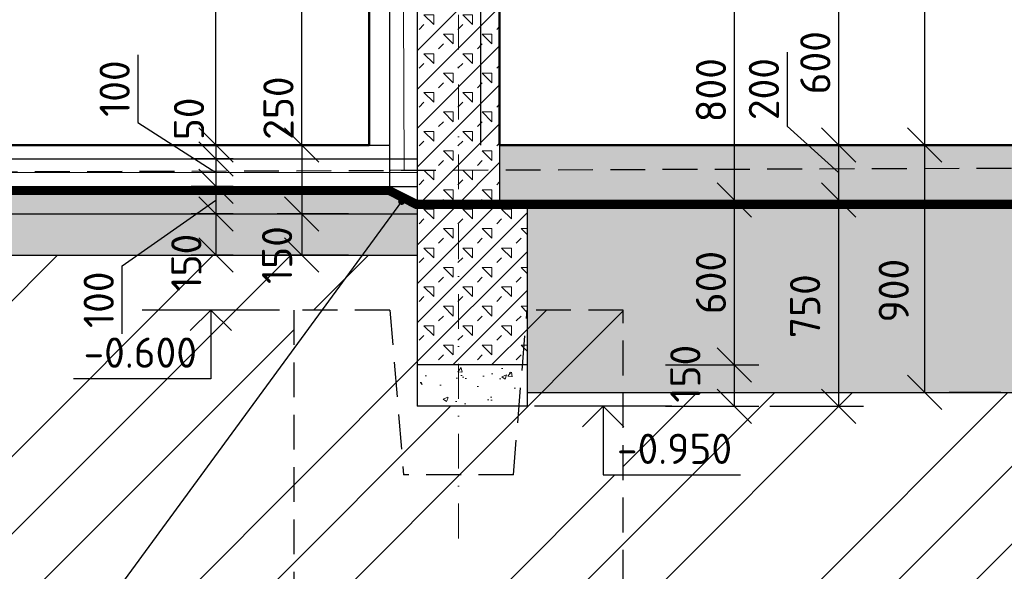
# Model space of a CAD drawing. Header units: millimetres. Extents: x -118752 to 407724, y -73278 to 155058.
# Tile 235 of 256: x 133815 to 137400, y 109610 to 111617. Entities that reach past the tile are written whole.
import ezdxf
from ezdxf.enums import TextEntityAlignment as Align

# ---------------------------------------------------------------- set-up
doc = ezdxf.new("R2010")
doc.units = ezdxf.units.MM
doc.header["$LTSCALE"] = 10
for name, pattern in [('DASHDOT', [25.4, 12.7, -6.35, 0, -6.35]), ('DASHED', [19.05, 12.7, -6.35]), ('IZOLACE_VODOTESNA_0.5', [30, 15, -15])]:
    doc.linetypes.add(name, pattern=pattern)
for name, color, linetype, lineweight in [('7_TISK PDF', 7, 'Continuous', 25), ('CKIZOLACE', 1, 'Continuous', 18), ('CKKOTY', 3, 'Continuous', 25), ('CKKOTY_VYS', 3, 'Continuous', 25), ('CKRASTR', 7, 'DASHDOT', 15), ('CKSTENY_PODROVINOU', 7, 'Continuous', 25), ('CKSTENY_REZ', 6, 'Continuous', 50), ('CKTEXTY_MALE', 3, 'Continuous', 18), ('pohledy', 7, 'Continuous', 25), ('srafy', 7, 'Continuous', 18)]:
    doc.layers.add(name, color=color, linetype=linetype, lineweight=lineweight)
doc.styles.get("Standard").update_dxf_attribs({"font": 'isocpeur.ttf'})
doc.linetypes.add('IZOLACE_PROTIOTRESOVA', pattern='A,0.001,[219,CADKON.SHX,S=1,R=0,X=0,Y=0],-1,[219,CADKON.SHX,S=1,R=180,X=1,Y=0],-1', length=2.001)
doc.linetypes.add('IZOLACE_TEPELNA_U', pattern='A,0.00254,-2.54,[216,CADKON.SHX,S=2.54,R=0,X=-2.54,Y=0],-15.24,[216,CADKON.SHX,S=2.54,R=180,X=2.54,Y=0],-2.54', length=20.32254)
doc.dimstyles.new('CADKON', dxfattribs={"dimscale": 50, "dimtxt": 2.2, "dimasz": 2.5, "dimexe": 1.8, "dimexo": 5, "dimgap": 0.6, "dimtad": 1, "dimrnd": 1, "dimtxsty": 'Standard', "dimblk1": 'OBLIQUE', "dimblk2": 'OBLIQUE', "dimsah": 1, "dimcen": 2.5, "dimadec": 1, "dimazin": 2, "dimtfac": 1, "dimtdec": 4, "dimtix": 1, "dimtmove": 2, "dimatfit": 3, "dimldrblk": 'OPEN30', "dimfxl": 5, "dimfxlon": 1, "dimtolj": 1, "dimarcsym": 0})
doc.dimstyles.new('CADKON$7', dxfattribs={"dimscale": 100, "dimtxt": 2.5, "dimasz": 2.5, "dimexe": 1.8, "dimexo": 5, "dimgap": 0.6, "dimtad": 1, "dimrnd": 1, "dimtxsty": 'Standard', "dimblk1": 'OBLIQUE', "dimblk2": 'OBLIQUE', "dimsah": 1, "dimcen": 2.5, "dimadec": 1, "dimazin": 2, "dimtfac": 1, "dimtdec": 4, "dimtix": 1, "dimtmove": 0, "dimatfit": 3, "dimldrblk": 'DOTSMALL', "dimfxl": 5, "dimfxlon": 1, "dimtfill": 1, "dimtolj": 1, "dimarcsym": 0})
pattern_1 = [(45, (0, 0), (-70.71068, 70.71068), []), (45, (70.71, 0), (-70.71068, 70.71068), [25, -75]), (135, (123.74, 17.68), (-70.71068, -70.71068), [50, -50]), (0, (88.39, 53.03), (70.710678, 70.710678), [35.35534, -106.06602]), (90, (123.744, 17.68), (-70.710678, 70.710678), [35.35534, -106.06602])]
pattern_2 = [(50, (0, 0), (182.18467, -15.93909), [19.05, -209.55]), (355, (0, 0), (-35.24283, 191.05664), [15.24, -167.64]), (100.451, (15.18, -1.33), (146.9425, 175.11669), [16.19, -178.09]), (46.1842, (0, 50.8), (271.07904, -42.04233), [28.575, -314.325]), (96.6356, (22.6, 47.3), (237.40423, 247.42556), [24.285, -267.135]), (351.184, (0, 50.8), (237.4046, 247.4251), [22.86, -251.46]), (21, (25.4, 38.1), (151.61488, -102.26552), [19.05, -209.55]), (326, (25.4, 38.1), (61.80203, 184.18797), [15.24, -167.64]), (71.4514, (38.03, 29.58), (213.41649, 81.92286), [16.19, -178.09]), (37.5, (0, 0), (3.088603, 84.555039), [0, -165.608, 0, -170.18, 0, -168.275]), (7.5, (0, 0), (66.819663, 100.180575), [0, -97.028, 0, -161.798, 0, -64.135]), (-32.5, (-56.64, 0), (135.590595, -5.728744), [0, -63.5, 0, -198.12, 0, -262.89]), (-42.5, (-82.04, 0), (148.12918, 25.42649), [0, -82.55, 0, -131.572, 0, -186.69])]
pattern_3 = [(45, (0, 0), (-565.6854, 565.6854), []), (45, (282.84, 0), (-565.6854, 565.6854), []), (45, (565.7, 0), (-565.6854, 565.6854), [])]

# ---------------------------------------------------------------- blocks, each defined once
blk = doc.blocks.new('_OBLIQUE')
at = {"color": 0, "linetype": 'ByBlock'}
blk.add_line((-0.5, -0.5), (0.5, 0.5), dxfattribs=at)
blk = doc.blocks.new('*D8287')
at = {"layer": 'CKKOTY', "color": 0, "lineweight": -2}
for p, q in [((134587.8, 112610.3), (134439.5, 112610.3)), ((134529.5, 111160.3), (134529.5, 112610.3)), ((134587.8, 111160.3), (134439.5, 111160.3))]:
    blk.add_line(p, q, dxfattribs=at)
at = {"layer": 'Defpoints', "color": 0}
for p in [(134529.5, 112610.3), (135087.8, 112610.3), (135087.8, 111160.3)]:
    blk.add_point(p, dxfattribs=at)
at = {"layer": 'CKKOTY', "color": 0, "lineweight": -2, "xscale": 125, "yscale": 125, "zscale": 125}
for p, rotation in [((134529.5, 112610.3), 90), ((134529.5, 111160.3), 270)]:
    blk.add_blockref('_OBLIQUE', p, dxfattribs=dict(at, rotation=rotation))
at = {"layer": 'CKKOTY', "color": 0, "insert": (134444.5, 111885.3), "char_height": 110, "attachment_point": 5, "rotation": 90}
blk.add_mtext('\\A1;1450', dxfattribs=at)
blk = doc.blocks.new('_Open90')
at = {"color": 0, "lineweight": -2}
for p, q in [((-0.5, 0.5), (0, 0)), ((0, 0), (-1, 0)), ((0, 0), (-0.5, -0.5))]:
    blk.add_line(p, q, dxfattribs=at)
blk = doc.blocks.new('*D8295')
at = {"layer": 'CKKOTY', "color": 0, "lineweight": -2}
for p, q in [((136609.9, 111498.9), (136609.9, 111229.9)), ((136609.9, 111229.9), (136797.1, 111060.3)), ((136547.1, 111160.3), (136887.1, 111160.3)), ((136797.1, 111160.3), (136797.1, 110960.3)), ((136547.1, 110960.3), (136887.1, 110960.3))]:
    blk.add_line(p, q, dxfattribs=at)
at = {"layer": 'Defpoints', "color": 0}
for p in [(135562.8, 111160.3), (135562.8, 110960.3), (136797.1, 110960.3)]:
    blk.add_point(p, dxfattribs=at)
at = {"layer": 'CKKOTY', "color": 0, "lineweight": -2, "xscale": 125, "yscale": 125, "zscale": 125}
for p, rotation in [((136797.1, 111160.3), 90), ((136797.1, 110960.3), 270)]:
    blk.add_blockref('_OBLIQUE', p, dxfattribs=dict(at, rotation=rotation))
at = {"layer": 'CKKOTY', "color": 0, "insert": (136524.9, 111364.4), "char_height": 110, "attachment_point": 5, "rotation": 90}
blk.add_mtext('\\A1;200', dxfattribs=at)
blk = doc.blocks.new('*D8296')
at = {"layer": 'CKKOTY', "color": 0, "lineweight": -2}
for p, q in [((136547.1, 110960.3), (136887.1, 110960.3)), ((136797.1, 110960.3), (136797.1, 110210.3)), ((136547.1, 110210.3), (136887.1, 110210.3))]:
    blk.add_line(p, q, dxfattribs=at)
at = {"layer": 'Defpoints', "color": 0}
for p in [(135562.8, 110960.3), (135662.8, 110210.3), (136797.1, 110210.3)]:
    blk.add_point(p, dxfattribs=at)
at = {"layer": 'CKKOTY', "color": 0, "lineweight": -2, "xscale": 125, "yscale": 125, "zscale": 125}
for p, rotation in [((136797.1, 110960.3), 90), ((136797.1, 110210.3), 270)]:
    blk.add_blockref('_OBLIQUE', p, dxfattribs=dict(at, rotation=rotation))
at = {"layer": 'CKKOTY', "color": 0, "insert": (136675, 110574.3), "char_height": 110, "attachment_point": 5, "rotation": 90}
blk.add_mtext('\\A1;750', dxfattribs=at)
blk = doc.blocks.new('*D8297')
at = {"layer": 'CKKOTY', "color": 0, "lineweight": -2}
for p, q in [((136547.1, 111760.3), (136887.1, 111760.3)), ((136797.1, 111760.3), (136797.1, 111160.3)), ((136547.1, 111160.3), (136887.1, 111160.3))]:
    blk.add_line(p, q, dxfattribs=at)
at = {"layer": 'Defpoints', "color": 0}
for p in [(135562.8, 111760.3), (135562.8, 111160.3), (136797.1, 111160.3)]:
    blk.add_point(p, dxfattribs=at)
at = {"layer": 'CKKOTY', "color": 0, "lineweight": -2, "xscale": 125, "yscale": 125, "zscale": 125}
for p, rotation in [((136797.1, 111760.3), 90), ((136797.1, 111160.3), 270)]:
    blk.add_blockref('_OBLIQUE', p, dxfattribs=dict(at, rotation=rotation))
at = {"layer": 'CKKOTY', "color": 0, "insert": (136712.1, 111460.3), "char_height": 110, "attachment_point": 5, "rotation": 90}
blk.add_mtext('\\A1;600', dxfattribs=at)
blk = doc.blocks.new('*D8298')
at = {"layer": 'CKKOTY', "color": 0, "lineweight": -2}
for p, q in [((136859.8, 124210.3), (137199.8, 124210.3)), ((137109.8, 124210.3), (137109.8, 111160.3)), ((136859.8, 111160.3), (137199.8, 111160.3))]:
    blk.add_line(p, q, dxfattribs=at)
at = {"layer": 'Defpoints', "color": 0}
for p in [(135266, 124210.3), (135562.8, 111160.3), (137109.8, 111160.3)]:
    blk.add_point(p, dxfattribs=at)
at = {"layer": 'CKKOTY', "color": 0, "lineweight": -2, "xscale": 125, "yscale": 125, "zscale": 125}
for p, rotation in [((137109.8, 124210.3), 90), ((137109.8, 111160.3), 270)]:
    blk.add_blockref('_OBLIQUE', p, dxfattribs=dict(at, rotation=rotation))
at = {"layer": 'CKKOTY', "color": 0, "insert": (137024.8, 117685.3), "char_height": 110, "attachment_point": 5, "rotation": 90}
blk.add_mtext('\\A1;13050', dxfattribs=at)
blk = doc.blocks.new('*D8299')
at = {"layer": 'CKKOTY', "color": 0, "lineweight": -2}
for p, q in [((136859.8, 111160.3), (137199.8, 111160.3)), ((137109.8, 111160.3), (137109.8, 110260.3)), ((137387.8, 110260.3), (137199.8, 110260.3))]:
    blk.add_line(p, q, dxfattribs=at)
at = {"layer": 'Defpoints', "color": 0}
for p in [(135562.8, 111160.3), (136887.8, 110260.3), (137109.8, 110260.3)]:
    blk.add_point(p, dxfattribs=at)
at = {"layer": 'CKKOTY', "color": 0, "lineweight": -2, "xscale": 125, "yscale": 125, "zscale": 125}
for p, rotation in [((137109.8, 111160.3), 90), ((137109.8, 110260.3), 270)]:
    blk.add_blockref('_OBLIQUE', p, dxfattribs=dict(at, rotation=rotation))
at = {"layer": 'CKKOTY', "color": 0, "insert": (136997.7, 110630.9), "char_height": 110, "attachment_point": 5, "rotation": 90}
blk.add_mtext('\\A1;900', dxfattribs=at)
blk = doc.blocks.new('*U3401')
at = {"color": 0, "linetype": 'ByBlock', "lineweight": -2}
blk.add_lwpolyline([(-1.5, -1.5), (0, 0), (1.5, -1.5), (0, 0), (0, -5), (10, -5)], dxfattribs=at)
blk = doc.blocks.new('*U3237')
at = {"color": 0, "linetype": 'ByBlock', "lineweight": -2}
blk.add_lwpolyline([(-1.5, -1.5), (0, 0), (1.5, -1.5), (0, 0), (0, -5), (10, -5)], dxfattribs=at)
blk = doc.blocks.new('OK sklad')
at = {"layer": '7_TISK PDF'}
for p, q in [((-230, 12624.2), (-230, 0)), ((0, 12624.2), (0, 0))]:
    blk.add_line(p, q, dxfattribs=at)
blk = doc.blocks.new('*D9045')
at = {"layer": 'CKKOTY', "color": 0, "lineweight": -2}
for p, q in [((136167.1, 111760.3), (136507.1, 111760.3)), ((136417.1, 111760.3), (136417.1, 110960.3)), ((136167.1, 110960.3), (136507.1, 110960.3))]:
    blk.add_line(p, q, dxfattribs=at)
at = {"layer": 'Defpoints', "color": 0}
for p in [(135562.8, 111760.3), (135562.8, 110960.3), (136417.1, 110960.3)]:
    blk.add_point(p, dxfattribs=at)
at = {"layer": 'CKKOTY', "color": 0, "lineweight": -2, "xscale": 125, "yscale": 125, "zscale": 125}
for p, rotation in [((136417.1, 111760.3), 90), ((136417.1, 110960.3), 270)]:
    blk.add_blockref('_OBLIQUE', p, dxfattribs=dict(at, rotation=rotation))
at = {"layer": 'CKKOTY', "color": 0, "insert": (136332.1, 111360.3), "char_height": 110, "attachment_point": 5, "rotation": 90}
blk.add_mtext('\\A1;800', dxfattribs=at)
blk = doc.blocks.new('_Open30')
at = {"color": 0, "lineweight": -2}
for p, q in [((-1, 0.268), (0, 0)), ((0, 0), (-1, -0.268)), ((0, 0), (-1, 0))]:
    blk.add_line(p, q, dxfattribs=at)
blk = doc.blocks.new('*D9046')
at = {"layer": 'CKKOTY', "color": 0, "lineweight": -2}
for p, q in [((136167.1, 110960.3), (136507.1, 110960.3)), ((136417.1, 110960.3), (136417.1, 110360.3)), ((136167.1, 110360.3), (136507.1, 110360.3))]:
    blk.add_line(p, q, dxfattribs=at)
at = {"layer": 'Defpoints', "color": 0}
for p in [(135562.8, 110960.3), (135662.8, 110360.3), (136417.1, 110360.3)]:
    blk.add_point(p, dxfattribs=at)
at = {"layer": 'CKKOTY', "color": 0, "lineweight": -2, "xscale": 125, "yscale": 125, "zscale": 125}
for p, rotation in [((136417.1, 110960.3), 90), ((136417.1, 110360.3), 270)]:
    blk.add_blockref('_OBLIQUE', p, dxfattribs=dict(at, rotation=rotation))
at = {"layer": 'CKKOTY', "color": 0, "insert": (136332.1, 110660.3), "char_height": 110, "attachment_point": 5, "rotation": 90}
blk.add_mtext('\\A1;600', dxfattribs=at)
blk = doc.blocks.new('*D9047')
at = {"layer": 'CKKOTY', "color": 0, "lineweight": -2}
for p, q in [((136167.1, 110360.3), (136507.1, 110360.3)), ((136417.1, 110360.3), (136417.1, 110210.3)), ((136167.1, 110210.3), (136507.1, 110210.3))]:
    blk.add_line(p, q, dxfattribs=at)
at = {"layer": 'Defpoints', "color": 0}
for p in [(135662.8, 110360.3), (135662.8, 110210.3), (136417.1, 110210.3)]:
    blk.add_point(p, dxfattribs=at)
at = {"layer": 'CKKOTY', "color": 0, "lineweight": -2, "xscale": 125, "yscale": 125, "zscale": 125}
for p, rotation in [((136417.1, 110360.3), 90), ((136417.1, 110210.3), 270)]:
    blk.add_blockref('_OBLIQUE', p, dxfattribs=dict(at, rotation=rotation))
at = {"layer": 'CKKOTY', "color": 0, "insert": (136238.9, 110328.6), "char_height": 110, "attachment_point": 5, "rotation": 90}
blk.add_mtext('\\A1;150', dxfattribs=at)
blk = doc.blocks.new('*D9048')
at = {"layer": 'CKKOTY', "color": 0, "lineweight": -2}
for p, q in [((134837.8, 112610.3), (134752.4, 112610.3)), ((134842.4, 111160.3), (134842.4, 112610.3)), ((134837.8, 111160.3), (134752.4, 111160.3))]:
    blk.add_line(p, q, dxfattribs=at)
at = {"layer": 'Defpoints', "color": 0}
for p in [(134842.4, 112610.3), (135087.8, 112610.3), (135087.8, 111160.3)]:
    blk.add_point(p, dxfattribs=at)
at = {"layer": 'CKKOTY', "color": 0, "lineweight": -2, "xscale": 125, "yscale": 125, "zscale": 125}
for p, rotation in [((134842.4, 112610.3), 90), ((134842.4, 111160.3), 270)]:
    blk.add_blockref('_OBLIQUE', p, dxfattribs=dict(at, rotation=rotation))
at = {"layer": 'CKKOTY', "color": 0, "insert": (134757.4, 111885.3), "char_height": 110, "attachment_point": 5, "rotation": 90}
blk.add_mtext('\\A1;1450', dxfattribs=at)
blk = doc.blocks.new('*D9061')
at = {"layer": 'CKKOTY', "color": 0, "lineweight": -2}
for p, q in [((134837.8, 111160.3), (134752.4, 111160.3)), ((134842.4, 111160.3), (134842.4, 110910.3)), ((135012.8, 110910.3), (134752.4, 110910.3))]:
    blk.add_line(p, q, dxfattribs=at)
at = {"layer": 'Defpoints', "color": 0}
for p in [(135087.8, 111160.3), (134842.4, 110910.3), (135262.8, 110910.3)]:
    blk.add_point(p, dxfattribs=at)
at = {"layer": 'CKKOTY', "color": 0, "lineweight": -2, "xscale": 125, "yscale": 125, "zscale": 125}
for p, rotation in [((134842.4, 111160.3), 90), ((134842.4, 110910.3), 270)]:
    blk.add_blockref('_OBLIQUE', p, dxfattribs=dict(at, rotation=rotation))
at = {"layer": 'CKKOTY', "color": 0, "insert": (134757.4, 111295.1), "char_height": 110, "attachment_point": 5, "rotation": 90}
blk.add_mtext('\\A1;250', dxfattribs=at)
blk = doc.blocks.new('*D9062')
at = {"layer": 'CKKOTY', "color": 0, "lineweight": -2}
for p, q in [((135012.8, 110910.3), (134752.4, 110910.3)), ((134842.4, 110910.3), (134842.4, 110760.3)), ((135012.8, 110760.3), (134752.4, 110760.3))]:
    blk.add_line(p, q, dxfattribs=at)
at = {"layer": 'Defpoints', "color": 0}
for p in [(135262.8, 110910.3), (134842.4, 110760.3), (135262.8, 110760.3)]:
    blk.add_point(p, dxfattribs=at)
at = {"layer": 'CKKOTY', "color": 0, "lineweight": -2, "xscale": 125, "yscale": 125, "zscale": 125}
for p, rotation in [((134842.4, 110910.3), 90), ((134842.4, 110760.3), 270)]:
    blk.add_blockref('_OBLIQUE', p, dxfattribs=dict(at, rotation=rotation))
at = {"layer": 'CKKOTY', "color": 0, "insert": (134752.4, 110760.3), "char_height": 110, "attachment_point": 5, "rotation": 90}
blk.add_mtext('\\A1;150', dxfattribs=at)
blk = doc.blocks.new('*D9063')
at = {"layer": 'CKKOTY', "color": 0, "lineweight": -2}
for p, q in [((134592.4, 111160.3), (134439.5, 111160.3)), ((134529.5, 111160.3), (134529.5, 111110.3)), ((134592.4, 111110.3), (134439.5, 111110.3))]:
    blk.add_line(p, q, dxfattribs=at)
at = {"layer": 'Defpoints', "color": 0}
for p in [(134842.4, 111160.3), (134529.5, 111110.3), (134842.4, 111110.3)]:
    blk.add_point(p, dxfattribs=at)
at = {"layer": 'CKKOTY', "color": 0, "lineweight": -2, "xscale": 125, "yscale": 125, "zscale": 125}
for p, rotation in [((134529.5, 111160.3), 270), ((134529.5, 111110.3), 90)]:
    blk.add_blockref('_OBLIQUE', p, dxfattribs=dict(at, rotation=rotation))
at = {"layer": 'CKKOTY', "color": 0, "insert": (134431.8, 111255.9), "char_height": 110, "attachment_point": 5, "rotation": 90}
blk.add_mtext('\\A1;50', dxfattribs=at)
blk = doc.blocks.new('*D9064')
at = {"layer": 'CKKOTY', "color": 0, "lineweight": -2}
for p, q in [((134245.8, 111489.5), (134245.8, 111242.5)), ((134245.8, 111242.5), (134529.5, 111060.3)), ((134592.4, 111110.3), (134439.5, 111110.3)), ((134529.5, 111110.3), (134529.5, 111010.3)), ((134592.4, 111010.3), (134439.5, 111010.3))]:
    blk.add_line(p, q, dxfattribs=at)
at = {"layer": 'Defpoints', "color": 0}
for p in [(134842.4, 111110.3), (134529.5, 111010.3), (134842.4, 111010.3)]:
    blk.add_point(p, dxfattribs=at)
at = {"layer": 'CKKOTY', "color": 0, "lineweight": -2, "xscale": 125, "yscale": 125, "zscale": 125}
for p, rotation in [((134529.5, 111110.3), 90), ((134529.5, 111010.3), 270)]:
    blk.add_blockref('_OBLIQUE', p, dxfattribs=dict(at, rotation=rotation))
at = {"layer": 'CKKOTY', "color": 0, "insert": (134160.8, 111366), "char_height": 110, "attachment_point": 5, "rotation": 90}
blk.add_mtext('\\A1;100', dxfattribs=at)
blk = doc.blocks.new('*D9065')
at = {"layer": 'CKKOTY', "color": 0, "lineweight": -2}
for p, q in [((134592.4, 111010.3), (134439.5, 111010.3)), ((134529.5, 111010.3), (134529.5, 110910.3)), ((134188, 110721.2), (134529.5, 110960.3)), ((134592.4, 110910.3), (134439.5, 110910.3)), ((134188, 110474.2), (134188, 110721.2))]:
    blk.add_line(p, q, dxfattribs=at)
at = {"layer": 'Defpoints', "color": 0}
for p in [(134842.4, 111010.3), (134529.5, 110910.3), (134842.4, 110910.3)]:
    blk.add_point(p, dxfattribs=at)
at = {"layer": 'CKKOTY', "color": 0, "lineweight": -2, "xscale": 125, "yscale": 125, "zscale": 125}
for p, rotation in [((134529.5, 111010.3), 90), ((134529.5, 110910.3), 270)]:
    blk.add_blockref('_OBLIQUE', p, dxfattribs=dict(at, rotation=rotation))
at = {"layer": 'CKKOTY', "color": 0, "insert": (134103, 110597.7), "char_height": 110, "attachment_point": 5, "rotation": 90}
blk.add_mtext('\\A1;100', dxfattribs=at)
blk = doc.blocks.new('*D9066')
at = {"layer": 'CKKOTY', "color": 0, "lineweight": -2}
for p, q in [((134592.4, 110910.3), (134439.5, 110910.3)), ((134529.5, 110910.3), (134529.5, 110760.3)), ((134592.4, 110760.3), (134439.5, 110760.3))]:
    blk.add_line(p, q, dxfattribs=at)
at = {"layer": 'Defpoints', "color": 0}
for p in [(134842.4, 110910.3), (134529.5, 110760.3), (134842.4, 110760.3)]:
    blk.add_point(p, dxfattribs=at)
at = {"layer": 'CKKOTY', "color": 0, "lineweight": -2, "xscale": 125, "yscale": 125, "zscale": 125}
for p, rotation in [((134529.5, 110910.3), 90), ((134529.5, 110760.3), 270)]:
    blk.add_blockref('_OBLIQUE', p, dxfattribs=dict(at, rotation=rotation))
at = {"layer": 'CKKOTY', "color": 0, "insert": (134422, 110732.7), "char_height": 110, "attachment_point": 5, "rotation": 90}
blk.add_mtext('\\A1;150', dxfattribs=at)

msp = doc.modelspace()

# ---------------------------------------------------------------- hatches: boundary and pattern name
at = {"layer": 'srafy'}
h = msp.add_hatch(dxfattribs=at)
h.set_pattern_fill('BETON-PERLITBETON', color=256, scale=25, style=0)
h.set_pattern_definition(pattern_1)
h.paths.add_polyline_path([(135562.845, 111160.331), (135562.845, 111760.331), (135492.845, 111760.331), (135262.845, 111760.331), (135262.845, 111660.331), (135262.845, 111110.331), (135262.845, 111069.02), (135562.845, 111070.131)])
h.paths.add_polyline_path([(135262.845, 110760.331), (135262.845, 110360.331), (135662.845, 110360.331), (135662.845, 110660.331), (135662.845, 110960.331), (135562.845, 110960.331), (135262.845, 110960.331), (135262.845, 110910.331)])
h = msp.add_hatch(dxfattribs=at)
h.set_pattern_fill('AR-CONC', color=256, style=0)
h.set_pattern_definition(pattern_2)
h.paths.add_polyline_path([(131387.845, 110760.331), (135262.845, 110760.331), (135262.845, 110910.331), (131387.845, 110910.331)])
h.paths.add_polyline_path([(131387.845, 110760.331), (131387.845, 110910.331), (130887.845, 110910.331), (130887.845, 110760.331)])
h.paths.add_polyline_path([(130887.845, 110760.331), (130887.845, 110910.331), (124957.345, 110910.331), (124957.345, 110760.331)])
h.paths.add_polyline_path([(128172.468, 110685.331), (128172.468, 111235.331), (128502.468, 111235.331), (128502.468, 110685.331)], flags=24)
h = msp.add_hatch(dxfattribs=at)
h.set_pattern_fill('BETON-ZELEZOBETON', color=256, scale=25, style=0)
h.set_pattern_definition([(45, (0, 0), (-88.38835, 88.38835), []), (45, (35.36, 0), (-88.38835, 88.38835), []), (45, (106.07, 0), (-53.03301, 123.74369), [50, -25, 0, -25])])
h.paths.add_polyline_path([(157412.845, 110960.331), (157412.845, 111160.331), (157262.845, 111160.331), (150562.845, 111160.331), (147762.845, 111160.331), (146412.845, 111160.331), (146412.845, 111110.331), (150029.512, 110960.331)])
h.paths.add_polyline_path([(146412.845, 111160.331), (145062.845, 111160.331), (142262.845, 111160.331), (135562.845, 111160.331), (135562.845, 111070.131), (146412.845, 111110.331)])
h.paths.add_polyline_path([(146412.845, 111110.331), (150029.512, 110960.331), (135562.845, 110960.331), (135562.845, 111070.131)])
h.paths.add_polyline_path([(157412.845, 110960.331), (157412.845, 111160.331), (157562.845, 111160.331), (157562.845, 110960.331)])
h = msp.add_hatch(dxfattribs=at)
h.set_pattern_fill('BETON-PERLITBETON', color=256, scale=25, style=0)
h.set_pattern_definition(pattern_1)
h.paths.add_polyline_path([(135412.845, 110960.331), (135412.845, 111069.576), (135562.845, 111070.131), (135562.845, 110960.331)])
h.paths.add_polyline_path([(135412.845, 111069.576), (135412.845, 110960.331), (135262.845, 110960.331), (135262.845, 111069.02)])
at = {"layer": 'srafy', "transparency": 33554687}
h = msp.add_hatch(dxfattribs=at)
h.set_pattern_fill('ZEM_PUVODNI', color=256, scale=200, style=0)
h.set_pattern_definition(pattern_3)
h.paths.add_polyline_path([(135112.845, 109560.331), (135712.845, 109560.331), (136012.845, 109560.331), (136012.845, 109960.331), (135939.941, 109960.331), (135939.941, 110210.331), (136012.845, 110210.331), (136012.845, 110560.331), (135662.845, 110560.331), (135662.845, 110360.331), (135662.845, 110210.331), (135633.678, 110210.331), (135612.845, 109960.331), (135412.845, 109960.331), (135212.845, 109960.331), (135162.845, 110560.331), (134916.103, 110560.331), (134812.845, 110419.522), (134812.845, 109560.331)])
h.paths.add_polyline_path([(135262.845, 110210.331), (135262.845, 110360.331), (135262.845, 110760.331), (135062.766, 110760.331), (134916.103, 110560.331), (135162.845, 110560.331), (135212.845, 109960.331), (135412.845, 109960.331), (135412.845, 110210.331)])
h.paths.add_polyline_path([(135412.845, 110210.331), (135412.845, 109960.331), (135612.845, 109960.331), (135633.678, 110210.331)])
h.paths.add_polyline_path([(135112.845, 108860.292), (135712.845, 108860.292), (135712.845, 109560.331), (135112.845, 109560.331)])
h.paths.add_polyline_path([(134812.845, 109560.331), (134812.845, 110419.522), (134812.845, 110560.331), (134916.103, 110560.331), (135062.766, 110760.331), (131387.845, 110760.331), (131387.845, 110510.331), (131387.845, 110410.331), (130887.845, 110410.331), (130887.845, 110510.331), (130887.845, 110760.331), (129412.845, 110760.331), (129412.845, 110560.331), (130016.095, 110560.331), (130016.095, 109560.331), (129712.845, 109560.331), (129712.845, 108860.292), (135112.845, 108860.292), (135112.845, 109560.331)])
h.paths.add_polyline_path([(131387.845, 110760.331), (130887.845, 110760.331), (130887.845, 110510.331), (131387.845, 110510.331)])
h.paths.add_polyline_path([(131387.845, 110410.331), (131387.845, 110510.331), (130887.845, 110510.331), (130887.845, 110410.331)])
h.paths.add_polyline_path([(129712.845, 109560.331), (130016.095, 109560.331), (130016.095, 110560.331), (129412.845, 110560.331), (128816.095, 110560.331), (128816.095, 109560.331), (129112.845, 109560.331)])
h.paths.add_polyline_path([(129112.845, 108860.292), (129712.845, 108860.292), (129712.845, 109560.331), (129112.845, 109560.331)])
h.paths.add_polyline_path([(128816.095, 109560.331), (128816.095, 110560.331), (129412.845, 110560.331), (129412.845, 110760.331), (126744.594, 110760.331), (126357.345, 110760.331), (126157.345, 110560.331), (126016.095, 110419.081), (126016.095, 109560.331), (125712.845, 109560.331), (125712.845, 108860.292), (129112.845, 108860.292), (129112.845, 109560.331)])
h.paths.add_polyline_path([(125712.845, 109560.331), (126016.095, 109560.331), (126016.095, 110419.081), (125957.345, 110360.331), (125499.12, 110360.331), (125412.845, 110360.331), (124957.345, 110360.331), (124957.345, 110560.331), (124816.095, 110560.331), (124816.095, 109560.331), (125112.845, 109560.331)])
h.paths.add_polyline_path([(125712.845, 109560.331), (125112.845, 109560.331), (125112.845, 108860.292), (125712.845, 108860.292)])
h.paths.add_polyline_path([(124816.095, 109560.331), (124816.095, 110560.331), (124957.345, 110560.331), (124957.345, 110760.331), (124837.198, 110760.331), (123952.709, 110088), (125079.678, 108860.292), (125112.845, 108860.292), (125112.845, 109560.331)])
h.paths.add_polyline_path([(123952.709, 110088), (124837.198, 110760.331), (123335.546, 110760.331)])
h.paths.add_polyline_path([(130200.026, 109910.392), (133776.526, 109910.392), (133776.526, 109216.558), (130200.026, 109216.558)], flags=24)
h.paths.add_polyline_path([(131733.144, 110163.665), (131733.144, 110346.998), (132202.478, 110346.998), (132202.478, 110163.665)], flags=24)
h.paths.add_polyline_path([(134039.174, 109313.665), (134039.174, 109496.998), (134486.508, 109496.998), (134486.508, 109313.665)], flags=24)
h.paths.add_polyline_path([(134017.174, 110313.665), (134017.174, 110496.998), (134486.508, 110496.998), (134486.508, 110313.665)], flags=24)
h.paths.add_polyline_path([(134669.858, 110639.331), (134669.858, 110881.331), (134834.858, 110881.331), (134834.858, 110639.331)], flags=24)
h.paths.add_polyline_path([(134020.474, 110476.728), (134020.474, 110718.728), (134185.474, 110718.728), (134185.474, 110476.728)], flags=24)
h.paths.add_polyline_path([(134339.546, 110611.661), (134339.546, 110853.661), (134504.546, 110853.661), (134504.546, 110611.661)], flags=24)
h.paths.add_polyline_path([(128264.026, 110731.526), (128264.026, 111006.526), (128429.026, 111006.526), (128429.026, 110731.526)], flags=24)
h.paths.add_polyline_path([(126768.927, 110513.665), (126768.927, 110696.998), (127249.26, 110696.998), (127249.26, 110513.665)], flags=24)
h.paths.add_polyline_path([(126361.394, 110313.665), (126361.394, 110496.998), (126830.728, 110496.998), (126830.728, 110313.665)], flags=24)
h.paths.add_polyline_path([(126361.394, 109291.665), (126361.394, 109496.998), (126814.228, 109496.998), (126814.228, 109291.665)], flags=24)
h.paths.add_polyline_path([(125523.453, 110113.665), (125523.453, 110296.998), (125992.787, 110296.998), (125992.787, 110113.665)], flags=24)
h.paths.add_polyline_path([(124550.427, 110503.331), (124550.427, 110767.331), (124715.427, 110767.331), (124715.427, 110503.331)], flags=24)
h.paths.add_polyline_path([(124550.427, 110503.331), (124550.427, 110767.331), (124715.427, 110767.331), (124715.427, 110503.331)], flags=24)
h.paths.add_polyline_path([(123553.963, 110578.331), (123553.963, 110842.331), (123718.963, 110842.331), (123718.963, 110578.331)], flags=24)
at = {"layer": 'srafy', "transparency": 33554661}
h = msp.add_hatch(dxfattribs=at)
h.set_pattern_fill('BETON-PROSTY', color=256, scale=25, style=0)
h.set_pattern_definition([(45, (0, 0), (-70.71068, 70.71068), []), (45, (70.71, 0), (-35.35534, 106.06602), [50, -25, 0, -25])])
h.paths.add_polyline_path([(125412.845, 110910.331), (129412.845, 110910.331), (129412.845, 110980.331), (125412.845, 110980.331), (124957.345, 110980.331), (124957.345, 110910.331), (125052.66, 110910.331)])
h.paths.add_polyline_path([(129412.845, 110910.331), (130887.845, 110910.331), (131387.845, 110910.331), (135262.845, 110910.331), (135262.845, 110930.331), (135255.763, 110930.331), (135155.763, 110980.331), (129412.845, 110980.331)])
h.paths.add_polyline_path([(128264.026, 110731.526), (128264.026, 111006.526), (128429.026, 111006.526), (128429.026, 110731.526)], flags=24)
at = {"layer": 'srafy'}
h = msp.add_hatch(dxfattribs=at)
h.set_pattern_fill('AR-CONC', color=256, style=0)
h.set_pattern_definition(pattern_2)
h.paths.add_polyline_path([(157162.845, 110664.479), (157162.845, 110960.331), (150029.512, 110960.331)])
h.paths.add_polyline_path([(150029.512, 110960.331), (135662.845, 110960.331), (135662.845, 110660.331), (157162.845, 110660.331), (157162.845, 110664.479)])
h.paths.add_polyline_path([(135662.845, 110660.331), (137492.319, 110660.331), (137492.319, 110845.292), (137822.319, 110845.292), (137822.319, 110660.331), (157162.845, 110660.331), (157162.845, 110260.331), (135662.845, 110260.331)], flags=24)
h.paths.add_polyline_path([(157162.845, 110260.331), (135662.845, 110260.331), (135662.845, 110660.331), (157162.845, 110660.331)], flags=0)
h = msp.add_hatch(dxfattribs=at)
h.set_pattern_fill('ZEM_PUVODNI', color=256, scale=200, style=0)
h.set_pattern_definition(pattern_3)
h.paths.add_polyline_path([(158205.881, 109499.021), (158205.881, 109741.021), (158370.881, 109741.021), (158370.881, 109499.021)], flags=24)
h.paths.add_polyline_path([(135964.275, 109963.665), (135964.275, 110146.998), (136433.608, 110146.998), (136433.608, 109963.665)], flags=24)
h.paths.add_polyline_path([(136249.564, 110660.331), (136249.564, 110792.331), (136414.564, 110792.331), (136414.564, 110660.331)], flags=24)
h.paths.add_polyline_path([(136321.378, 110260.331), (136321.378, 110207.557), (136156.378, 110207.557), (136156.378, 110260.331)], flags=24)
h.paths.add_polyline_path([(155710.466, 108913.665), (155710.466, 109096.998), (156179.799, 109096.998), (156179.799, 108913.665)], flags=24)
h.paths.add_polyline_path([(156642.614, 110260.331), (156642.614, 110025.831), (156477.614, 110025.831), (156477.614, 110260.331)], flags=24)
h.paths.add_polyline_path([(157162.845, 110260.331), (157162.845, 110160.331), (156812.845, 110160.331), (156812.845, 109160.331), (157112.845, 109160.331), (157112.845, 108860.292), (135712.845, 108860.292), (135712.845, 109560.331), (136012.845, 109560.331), (136012.845, 110260.331)])
h = msp.add_hatch(dxfattribs=at)
h.set_pattern_fill('AR-CONC', color=256)
h.set_pattern_definition([(50, (0, 0), (182.18467, -15.93909), [19.05, -209.55]), (355, (0, 0), (-35.24283, 191.05664), [15.24, -167.64]), (100.451, (15.18, -1.33), (146.9425, 175.11669), [16.19, -178.09]), (46.1842, (0, 50.8), (271.07904, -42.04233), [28.575, -314.325]), (96.6356, (22.6, 47.3), (237.40423, 247.42556), [24.285, -267.135]), (351.184, (0, 50.8), (237.4046, 247.4251), [22.86, -251.46]), (21, (25.4, 38.1), (151.61488, -102.26552), [19.05, -209.55]), (326, (25.4, 38.1), (61.80203, 184.18797), [15.24, -167.64]), (71.4514, (38.03, 29.58), (213.41649, 81.92286), [16.19, -178.09]), (37.5, (0, 0), (3.088603, 84.555039), [0, -165.608, 0, -170.18, 0, -168.275]), (7.5, (0, 0), (66.819663, 100.180575), [0, -97.028, 0, -161.798, 0, -64.135]), (327.5, (-56.64, 0), (135.590595, -5.728744), [0, -63.5, 0, -198.12, 0, -262.89]), (317.5, (-82.04, 0), (148.12918, 25.42649), [0, -82.55, 0, -131.572, 0, -186.69])])
h.paths.add_polyline_path([(135662.845, 110660.331), (157162.845, 110660.331), (157162.845, 110260.331), (135662.845, 110260.331)])
h = msp.add_hatch(dxfattribs=at)
h.set_pattern_fill('AR-CONC', color=256, style=0)
h.set_pattern_definition(pattern_2)
h.paths.add_polyline_path([(135662.845, 110210.331), (135662.845, 110360.331), (135262.845, 110360.331), (135262.845, 110210.331)])

# ---------------------------------------------------------------- linework, layer by layer
at = {"layer": 'CKIZOLACE'}
for p, q in [((135262.845, 111010.331), (135262.845, 111110.331)), ((135262.845, 111010.331), (125327.345, 111010.331)), ((124957.345, 110980.331), (135155.763, 110980.331)), ((135155.763, 110980.331), (135255.763, 110930.331)), ((135255.763, 110930.331), (157562.845, 110930.331))]:
    msp.add_line(p, q, dxfattribs=at)
at = {"layer": 'CKIZOLACE', "linetype": 'IZOLACE_PROTIOTRESOVA', "ltscale": 5}
msp.add_lwpolyline([(135212.844, 111660.517), (135215.037, 111068.843)], dxfattribs=at)
at = {"layer": 'CKIZOLACE', "linetype": 'IZOLACE_TEPELNA_U', "ltscale": 0.492126}
msp.add_lwpolyline([(135262.845, 111060.331), (125327.345, 111060.331)], dxfattribs=at)
at = {"layer": 'CKIZOLACE', "linetype": 'IZOLACE_VODOTESNA_0.5'}
msp.add_lwpolyline([(124957.345, 110995.331, 30, 30, 0), (135159.304, 110995.331, 30, 30, 0), (135259.304, 110945.331, 30, 30, 0), (157562.845, 110945.331, 0, 0, 0)], format="xyseb", dxfattribs=at)
at = {"layer": 'CKKOTY_VYS'}
for p, q in [((134760.841, 110560.331), (134260.841, 110560.331)), ((136189.941, 110210.331), (135689.941, 110210.331))]:
    msp.add_line(p, q, dxfattribs=at)
at = {"layer": 'CKRASTR'}
msp.add_line((135412.845, 109729.229), (135412.845, 113960.331), dxfattribs=at)
at = {"layer": 'CKSTENY_PODROVINOU'}
for p, q in [((135162.845, 111010.331), (135162.845, 112610.331)), ((135262.844, 111660.702), (135262.845, 111069.028)), ((135265.036, 111069.028), (135165.037, 111068.657)), ((124957.345, 111010.331), (135162.845, 111010.331)), ((124957.345, 111010.331), (135162.845, 111010.331)), ((124957.345, 111010.331), (135162.845, 111010.331)), ((135162.845, 111010.331), (135262.845, 110960.331)), ((135162.845, 111010.331), (135262.845, 110960.331)), ((135162.845, 111010.331), (135262.845, 110960.331)), ((135262.845, 110960.331), (135662.845, 110960.331)), ((135262.845, 110960.331), (157162.845, 110960.331)), ((135262.845, 110960.331), (157162.845, 110960.331)), ((135562.845, 110960.331), (157262.845, 110960.331))]:
    msp.add_line(p, q, dxfattribs=at)
at = {"layer": 'CKSTENY_REZ'}
for p, q in [((135087.845, 111160.331), (135087.845, 112610.331)), ((135562.845, 111160.331), (135562.845, 111760.331)), ((129417.845, 111160.331), (135087.845, 111160.331)), ((135562.845, 111160.331), (157262.845, 111160.331))]:
    msp.add_line(p, q, dxfattribs=at)
at = {"layer": 'pohledy'}
for p, q in [((135262.845, 111660.331), (135262.845, 110210.331)), ((135087.845, 111160.331), (135162.845, 111160.331)), ((135562.845, 111160.331), (135562.845, 110960.331)), ((125327.345, 111110.331), (135262.845, 111110.331)), ((135162.845, 111010.331), (135262.845, 111010.331)), ((135662.845, 110960.331), (135662.845, 110210.331)), ((124957.345, 110910.331), (135262.845, 110910.331)), ((126357.345, 110760.331), (135262.845, 110760.331)), ((135662.845, 110360.331), (135262.845, 110360.331)), ((135662.845, 110260.331), (157162.845, 110260.331)), ((135662.845, 110210.331), (135262.845, 110210.331))]:
    msp.add_line(p, q, dxfattribs=at)
at = {"layer": 'pohledy', "linetype": 'DASHED'}
for p, q in [((134812.845, 110560.331), (134812.845, 109560.331)), ((135162.845, 110560.331), (134812.845, 110560.331)), ((135162.845, 110560.331), (135212.845, 109960.331)), ((135612.845, 109960.331), (135662.845, 110560.331)), ((136012.845, 110560.331), (135662.845, 110560.331)), ((136012.845, 109560.331), (136012.845, 110560.331)), ((135612.845, 109960.331), (135212.845, 109960.331))]:
    msp.add_line(p, q, dxfattribs=at)
msp.add_lwpolyline([(120207.345, 111410.331), (125207.345, 111360.331), (132917.845, 111060.331), (146412.845, 111110.331), (157262.845, 110660.331), (162262.845, 110460.331)], dxfattribs=at)

# ---------------------------------------------------------------- block references
at = {"layer": 'CKKOTY_VYS'}
ref = msp.add_blockref('*U3401', (134510.841, 110560.331), dxfattribs=dict(at, xscale=-50, yscale=50, zscale=50))
ref.add_attrib('Výška', '-0.600', dxfattribs={"layer": '0', "color": 0, "linetype": 'ByBlock', "lineweight": -2, "height": 110}).set_placement((134460.841, 110350.331), align=Align.RIGHT)
ref = msp.add_blockref('*U3237', (135939.941, 110210.331), dxfattribs=dict(at, xscale=50, yscale=50, zscale=50))
ref.add_attrib('Výška', '-0.950', (135989.941, 110000.331), dxfattribs={"layer": '0', "color": 0, "linetype": 'ByBlock', "lineweight": -2, "height": 110})
at = {"layer": 'pohledy'}
msp.add_blockref('OK sklad', (135492.845, 111160.331), dxfattribs=at)

# ---------------------------------------------------------------- dimensions: what is measured, and where the dimension line sits
at = {"layer": 'CKKOTY'}
for base, p1, p2, override, picture, middle in [((137109.755, 111160.331), (135266.029, 124210.293), (135562.845, 111160.331), {"dimscale": 50, "dimexo": 10, "dimldrblk": 'Open90'}, '*D8298', (137024.755, 117685.312)), ((134529.471, 112610.331), (135087.845, 111160.331), (135087.845, 112610.331), {"dimscale": 50, "dimexo": 10, "dimldrblk": 'Open90'}, '*D8287', (134444.471, 111885.331)), ((136797.129, 111160.331), (135562.845, 111760.331), (135562.845, 111160.331), {"dimscale": 50, "dimexo": 10, "dimtmove": 2, "dimldrblk": 'Open90'}, '*D8297', (136712.129, 111460.331)), ((136417.064, 110360.331), (135562.845, 110960.331), (135662.845, 110360.331), {"dimtmove": 2}, '*D9046', (136332.064, 110660.331))]:
    dim = msp.add_linear_dim(base=base, p1=p1, p2=p2, angle=90, dimstyle='CADKON', override=override, dxfattribs=at)
    dim.commit()
    dim.dimension.update_dxf_attribs({"geometry": picture, "text_midpoint": middle})
for base, p1, p2, picture, middle in [((134842.358, 112610.331), (135087.845, 111160.331), (135087.845, 112610.331), '*D9048', (134757.358, 111885.331)), ((136417.064, 110960.331), (135562.845, 111760.331), (135562.845, 110960.331), '*D9045', (136332.064, 111360.331))]:
    dim = msp.add_linear_dim(base=base, p1=p1, p2=p2, angle=90, dimstyle='CADKON', dxfattribs=at)
    dim.commit()
    dim.dimension.update_dxf_attribs({"geometry": picture, "text_midpoint": middle})
for base, p1, p2, override, picture, middle in [((136797.129, 110960.331), (135562.845, 111160.331), (135562.845, 110960.331), {"dimscale": 50, "dimexo": 10, "dimtmove": 1, "dimldrblk": 'Open90'}, '*D8295', (136609.866, 111259.92)), ((134529.471, 111010.331), (134842.358, 111110.331), (134842.358, 111010.331), {"dimtmove": 1}, '*D9064', (134245.798, 111272.507)), ((137109.755, 110260.331), (135562.845, 111160.331), (136887.785, 110260.331), {"dimscale": 50, "dimexo": 10, "dimtmove": 2, "dimldrblk": 'Open90'}, '*D8299', (136997.71, 110630.891)), ((134529.471, 110910.331), (134842.358, 111010.331), (134842.358, 110910.331), {"dimtmove": 1}, '*D9065', (134187.974, 110691.228)), ((136797.129, 110210.331), (135562.845, 110960.331), (135662.845, 110210.331), {"dimscale": 50, "dimexo": 10, "dimtmove": 2, "dimldrblk": 'Open90'}, '*D8296', (136674.997, 110574.303)), ((134529.471, 110760.331), (134842.358, 110910.331), (134842.358, 110760.331), {"dimtmove": 2}, '*D9066', (134422.046, 110732.661)), ((134842.358, 110760.331), (135262.845, 110910.331), (135262.845, 110760.331), {"dimtmove": 2}, '*D9062', (134752.358, 110760.331)), ((136417.064, 110210.331), (135662.845, 110360.331), (135662.845, 110210.331), {"dimtmove": 2}, '*D9047', (136238.878, 110328.557))]:
    dim = msp.add_linear_dim(base=base, p1=p1, p2=p2, angle=90, dimstyle='CADKON', override=override, dxfattribs=at)
    dim.commit()
    dim.dimension.update_dxf_attribs({"geometry": picture, "text_midpoint": middle, "dimtype": 160})
for base, p1, p2, picture, middle in [((134842.358, 110910.331), (135087.845, 111160.331), (135262.845, 110910.331), '*D9061', (134757.358, 111295.05)), ((134529.471, 111110.331), (134842.358, 111160.331), (134842.358, 111110.331), '*D9063', (134431.76, 111255.853))]:
    dim = msp.add_linear_dim(base=base, p1=p1, p2=p2, angle=90, dimstyle='CADKON', dxfattribs=at)
    dim.commit()
    dim.dimension.update_dxf_attribs({"geometry": picture, "text_midpoint": middle, "dimtype": 160})

# ---------------------------------------------------------------- leaders
at = {"layer": 'CKTEXTY_MALE', "annotation_type": 0, "has_hookline": 1, "hookline_direction": 1, "text_width": 3519}
msp.add_leader([(135205.763, 110955.331), (133907.776, 109185.308), (133807.776, 109185.308)], dimstyle='CADKON$7', override={"dimtxt": 2.3, "dimasz": 1}, dxfattribs=at)

doc.saveas('drawing.dxf')
